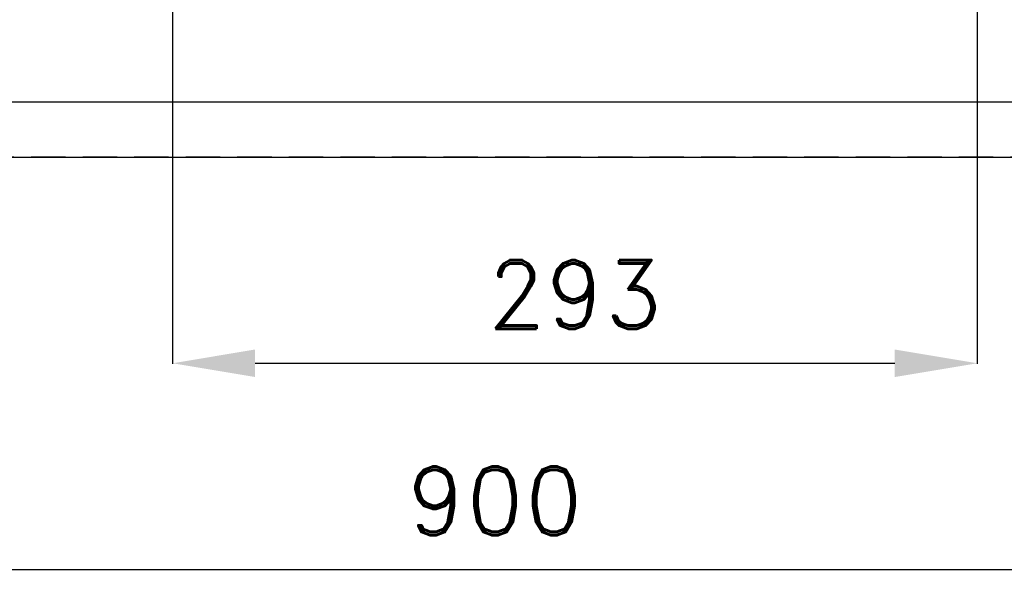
# Model space of a CAD drawing. Header units: millimetres. Extents: x -29 to 951, y -155 to 779.
# Tile 2 of 7: x 248 to 606, y -155 to 50. Entities that reach past the tile are written whole.
import ezdxf

# ---------------------------------------------------------------- set-up
doc = ezdxf.new("R2010")
doc.units = ezdxf.units.MM
doc.header["$LTSCALE"] = 5
doc.linetypes.add('ČÁRKOVANÁX2', pattern=[1.5, 1, -0.5])
doc.layers.add('Kóty', color=2, linetype='Continuous')
doc.layers.add('Značka', color=7, linetype='Continuous')
doc.styles.get("Standard").update_dxf_attribs({"font": 'romand.shx', "height": 25})
doc.dimstyles.get("Standard").update_dxf_attribs({"dimtxt": 25, "dimasz": 30, "dimexe": 0.18, "dimexo": 0.0625, "dimgap": 12.5, "dimtad": 1, "dimdec": 0, "dimzin": 0, "dimdsep": 46, "dimtxsty": 'Standard', "dimcen": 0.09, "dimadec": 0, "dimazin": 0, "dimtfac": 1, "dimtdec": 0, "dimtofl": 0, "dimtmove": 0, "dimatfit": 3, "dimfxl": 1, "dimtolj": 1, "dimtzin": 0, "dimarcsym": 0})

# ---------------------------------------------------------------- blocks, each defined once
blk = doc.blocks.new('*D0')
at = {"layer": 'Defpoints', "color": 0, "transparency": 16777216}
for p in [(-29.28, 0.06), (870.72, 0.06), (870.72, -149.94)]:
    blk.add_point(p, dxfattribs=at)
at = {"layer": 'Kóty', "color": 0, "lineweight": -2, "transparency": 16777216}
for p, q in [((-29.28, 0), (-29.28, -150.12)), ((870.72, 0), (870.72, -150.12)), ((0.72, -149.94), (840.72, -149.94))]:
    blk.add_line(p, q, dxfattribs=at)
at = {"layer": 'Kóty', "color": 0, "transparency": 16777216}
for points in [[(0.72, -144.94), (0.72, -154.94), (-29.28, -149.94)], [(840.72, -144.94), (840.72, -154.94), (870.72, -149.94)]]:
    blk.add_solid(points, dxfattribs=at)
at = {"layer": 'Kóty', "color": 0, "transparency": 16777216, "insert": (420.72, -124.94), "char_height": 25, "attachment_point": 5}
blk.add_mtext('\\A1;900', dxfattribs=at)
blk = doc.blocks.new('*D1')
at = {"layer": 'Defpoints', "color": 0, "transparency": 16777216}
for p in [(303.42, 315.18), (596.15, 211.3), (596.15, -74.94)]:
    blk.add_point(p, dxfattribs=at)
at = {"layer": 'Kóty', "color": 0, "lineweight": -2, "transparency": 16777216}
for p, q in [((303.42, 315.12), (303.42, -75.12)), ((596.15, 211.24), (596.15, -75.12)), ((333.42, -74.94), (566.15, -74.94))]:
    blk.add_line(p, q, dxfattribs=at)
at = {"layer": 'Kóty', "color": 0, "transparency": 16777216}
for points in [[(333.42, -69.94), (333.42, -79.94), (303.42, -74.94)], [(566.15, -69.94), (566.15, -79.94), (596.15, -74.94)]]:
    blk.add_solid(points, dxfattribs=at)
at = {"layer": 'Kóty', "color": 0, "transparency": 16777216, "insert": (449.79, -49.94), "char_height": 25, "attachment_point": 5}
blk.add_mtext('\\A1;293', dxfattribs=at)

msp = doc.modelspace()

# ---------------------------------------------------------------- linework, layer by layer
at = {"layer": 'Značka', "color": 6, "linetype": 'ČÁRKOVANÁX2', "ltscale": 2.5}
msp.add_lwpolyline([(870.72, 0.06), (420.72, 779.48), (-29.28, 0.06)], close=True, dxfattribs=at)
at = {"layer": 'Značka', "color": 5}
msp.add_lwpolyline([(386.08, 719.42), (5.36, 60, 0.003576), (4.38, 58.15, 0.010722), (3.46, 56.27, 0.055711), (0.83, 48.35, 0.055985), (0, 40, 0.069591), (1.29, 29.62, 0.069767), (5.36, 20, 0.069481), (11.67, 11.68, 0.067775), (20, 5.36, 0.055964), (27.65, 1.85, 0.061097), (35.82, 0.22, 0.01224), (37.91, 0.07, 0.004081), (40, 0), (801.43, 0, 0.003581)], format="xyb", dxfattribs=at)
at = {"layer": 'Značka', "color": 1}
msp.add_lwpolyline([(801.43, 20), (40, 20, -0.003586), (38.95, 20.04, -0.010756), (37.91, 20.11, -0.05582), (33.82, 20.95, -0.05597), (30, 22.68, -0.06955), (25.83, 25.83, -0.069786), (22.68, 30, -0.069503), (20.65, 34.81, -0.067814), (20, 40, -0.055933), (20.39, 44.19, -0.060881), (21.73, 48.13, -0.012187), (22.19, 49.07, -0.00406), (22.68, 50), (403.4, 709.42)], format="xyb", dxfattribs=at)

# ---------------------------------------------------------------- dimensions: what is measured, and where the dimension line sits
at = {"layer": 'Kóty'}
for base, p1, p2, picture, middle in [((596.15, -74.94), (303.42, 315.18), (596.15, 211.3), '*D1', (449.79, -49.94)), ((870.72, -149.94), (-29.28, 0.06), (870.72, 0.06), '*D0', (420.72, -124.94))]:
    dim = msp.add_linear_dim(base=base, p1=p1, p2=p2, dimstyle='Standard', dxfattribs=at)
    dim.commit()
    dim.dimension.update_dxf_attribs({"geometry": picture, "text_midpoint": middle})

doc.saveas('drawing.dxf')
